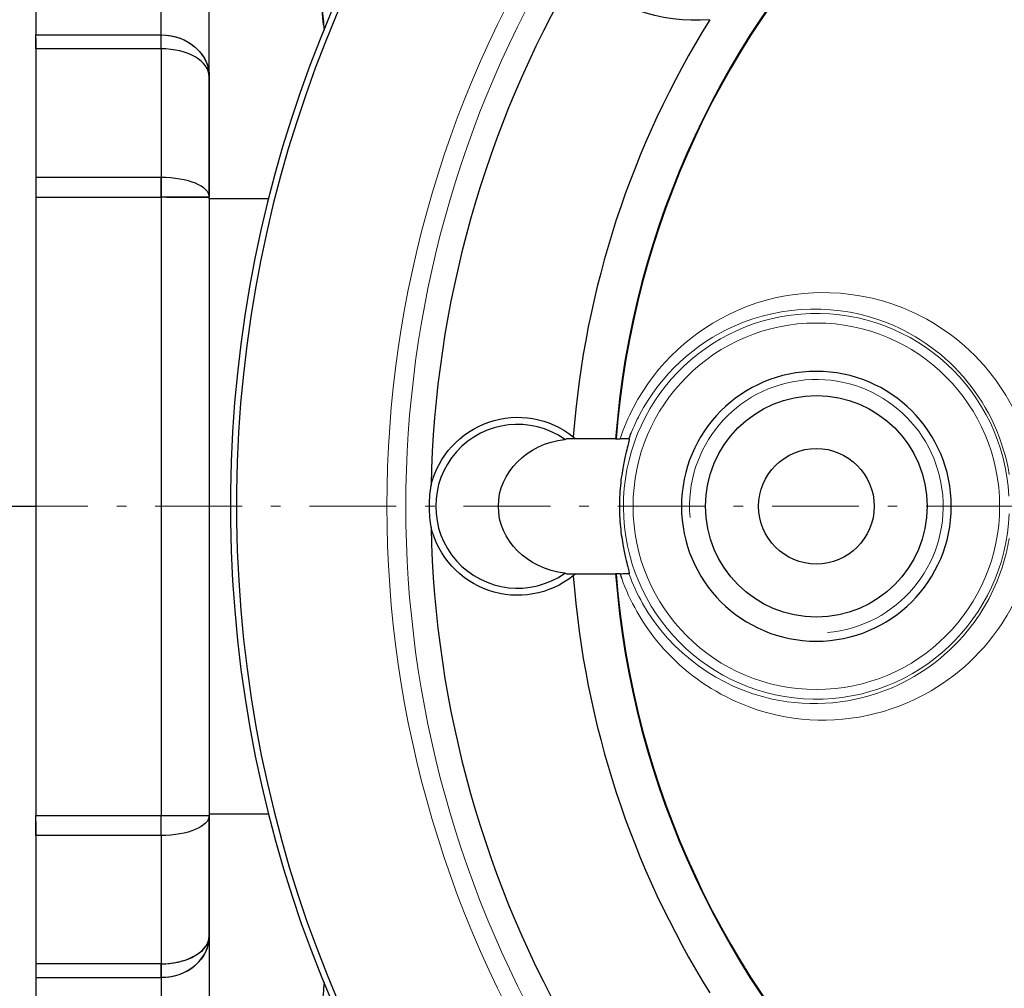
# Model space of a CAD drawing. Header units: millimetres. Extents: x 18 to 610, y -123 to 280.
# Tile 14 of 53: x 383 to 434, y -63 to -13. Entities that reach past the tile are written whole.
import ezdxf

# ---------------------------------------------------------------- set-up
doc = ezdxf.new("R2010")
doc.units = ezdxf.units.MM
doc.linetypes.add('CENTER', pattern=[8, 4.5, -1.5, 0.5, -1.5])
doc.linetypes.add('SOLID', pattern=[0])
doc.styles.add('Arial', font='Arial.ttf', dxfattribs={"height": 5})
doc.dimstyles.get("Standard").update_dxf_attribs({"dimtxt": 5, "dimasz": 5, "dimexe": 0.18, "dimexo": 0.0625, "dimgap": 0.09, "dimtad": 0, "dimtih": 1, "dimtoh": 1, "dimdec": 4, "dimzin": 0, "dimdsep": 46, "dimtxsty": 'Arial', "dimcen": 0.09, "dimadec": 0, "dimazin": 0, "dimtfac": 1, "dimtdec": 4, "dimtofl": 0, "dimtmove": 0, "dimatfit": 3, "dimfxl": 0, "dimtolj": 1, "dimtzin": 0, "dimarcsym": 0})

# ---------------------------------------------------------------- blocks, each defined once
blk = doc.blocks.new('*D9')
at = {"color": 0, "lineweight": -2}
for p, q in [((493.313, -93.79), (409.601, 41.281)), ((424.739, 16.855), (490.679, -89.54))]:
    blk.add_line(p, q, dxfattribs=at)
at = {"color": 0}
blk.add_solid([(489.97, -89.979), (491.387, -89.101), (493.313, -93.79)], dxfattribs=at)
at = {"layer": 'Defpoints', "color": 0}
for p in [(424.739, 16.855), (493.313, -93.79)]:
    blk.add_point(p, dxfattribs=at)
at = {"color": 0, "lineweight": 9, "insert": (421.188, 32.438), "char_height": 5, "attachment_point": 5, "rotation": 301.7889, "style": 'Arial'}
blk.add_mtext('\\A1;Ø130.2', dxfattribs=at)
blk = doc.blocks.new('BlockOfCenters_1', base_point=(459.026, -38.467))
at = {"color": 6, "linetype": 'CENTER', "lineweight": 9}
blk.add_lwpolyline([(538.226, -38.467), (379.826, -38.467)], dxfattribs=at)
blk = doc.blocks.new('BlockOfViews_2')
at = {"linetype": 'SOLID', "lineweight": 30}
for p, q in [((383.526, 2.028, -34.09), (383.526, -14.011, -6.31)), ((390.026, -14.011, -6.31), (390.026, 2.028, -34.09)), ((392.526, -16.176, -7.56), (392.526, -0.137, -35.34)), ((383.526, -14.011, -6.31), (390.026, -14.011, -6.31)), ((390.026, -14.729, -5.521), (383.526, -14.729, -5.521)), ((392.525, -16.173, -7.556), (392.526, -16.176, -7.56)), ((383.526, -21.387, -1.677), (390.026, -21.387, -1.677)), ((383.526, -22.428, -1.45), (390.026, -22.428, -1.45)), ((383.526, -22.428, -1.45), (383.526, -54.506, -1.45)), ((390.026, -22.428, -1.45), (390.026, -54.506, -1.45)), ((392.526, -22.511, -3.95), (392.526, -22.428, -3.95)), ((395.631, -22.511, -9.95), (392.526, -22.511, -9.95)), ((392.526, -22.511, -3.95), (392.526, -54.506, -3.95)), ((413.608, -34.968, 11.75), (411.056, -34.967, 6.964)), ((380.526, -38.467, -4.7), (383.526, -38.467, -4.7)), ((411.056, -41.967, 6.964), (413.608, -41.967, 11.75)), ((383.526, -54.506, -1.45), (390.026, -54.506, -1.45)), ((392.526, -54.424, -9.95), (395.631, -54.424, -9.95)), ((390.026, -55.548, -1.677), (383.526, -55.548, -1.677)), ((392.526, -60.759, -7.56), (392.525, -60.762, -7.555)), ((392.526, -60.759, -7.56), (392.526, -76.798, -35.34)), ((392.285, -61.379, -6.688), (392.292, -61.371, -6.698)), ((390.026, -62.206, -5.521), (383.526, -62.206, -5.521)), ((383.526, -62.924, -6.31), (383.526, -78.963, -34.09)), ((383.526, -62.924, -6.31), (390.026, -62.924, -6.31)), ((390.026, -62.924, -6.31), (390.026, -78.963, -34.09))]:
    blk.add_line(p, q, dxfattribs=at)
for points in [[(392.488, -15.925, -7.206), (392.425, -15.694, -7.046), (392.453, -15.83, -7.191)], [(392.192, -61.482, -6.584), (392.129, -61.563, -6.474), (392.259, -61.409, -6.654)]]:
    blk.add_polyline3d(points, dxfattribs=at)
at = {"color": 196, "linetype": 'SOLID', "lineweight": 9, "extrusion": (0, 0, -1)}
blk.add_circle((-424.026, -38.467, -31.95), 9.509, dxfattribs=at)
at = {"linetype": 'SOLID', "lineweight": 30, "extrusion": (0, 0, -1)}
blk.add_circle((-424.026, -38.467, -31.95), 7, dxfattribs=at)
at = {"linetype": 'SOLID', "lineweight": 30}
for centre, radius in [((424.026, -38.467, 30.95), 5.75), ((424.026, -38.467, 21.95), 3)]:
    blk.add_circle(centre, radius, dxfattribs=at)
for centre, radius, start, end in [((459.026, -38.467, -6.25), 65.4, 15.07441, 348.97592), ((459.026, -38.467, 11.75), 65.086, 15.14938, 348.92124), ((459.026, -38.467, 11.75), 45.553, 13.7041, 175.5936), ((459.026, -38.467, 11.75), 45.519, 13.687, 175.5901), ((459.026, -38.467, 3.55), 55, 149.6959, 178.875), ((459.026, -38.467, 3.55), 47.75, 148.0785, 175.6711), ((408.526, -38.467, 7.75), 4.25, 54.7338, 305.2662), ((459.026, -38.467, 3.55), 55, 181.125, 210.3041), ((459.026, -38.467, 3.55), 47.75, 184.3289, 211.9215), ((459.026, -38.467, 11.75), 45.553, 184.4064, 346.2959), ((459.026, -38.467, 11.75), 45.519, 184.4099, 346.313)]:
    blk.add_arc(centre, radius, start, end, dxfattribs=at)
at = {"linetype": 'SOLID', "lineweight": 30, "extrusion": (-0.997004, -3.42397e-16, 0.077354)}
blk.add_arc((38.584, -8.123, -398.6), 33.217, 139.0531, 180.0315, dxfattribs=at)
at = {"color": 196, "linetype": 'SOLID', "lineweight": 9}
for centre, radius, start, end in [((459.026, -38.467, 11.75), 57.285, 146.7024, 213.2976), ((424.026, -38.467, 31.459), 10.009, 3.0508, 357.7536)]:
    blk.add_arc(centre, radius, start, end, dxfattribs=at)
at = {"color": 196, "linetype": 'SOLID', "lineweight": 9, "extrusion": (0, 0, -1)}
blk.add_arc((-459.026, -38.467, -10.924), 56.3, 328.8077, 31.1923, dxfattribs=at)
at = {"linetype": 'SOLID', "lineweight": 30, "extrusion": (-2.45015e-16, 0, -1)}
for centre, radius, start, end in [((-417.719, -4.467, -3.55), 8.786, 264.9209, 314.6791), ((-408.526, -38.467, -3.55), 4.617, 13.5252, 128.6872), ((-408.526, -38.467, -3.55), 4.617, 231.3128, 346.4748)]:
    blk.add_arc(centre, radius, start, end, dxfattribs=at)
at = {"linetype": 'SOLID', "lineweight": 30, "extrusion": (-1, 0, 0)}
for centre, radius, start, end in [((16.176, -7.56, -383.526), 2.5, 125.38, 150), ((16.176, -7.56, -390.026), 2.5, 125.38, 150), ((16.176, -7.56, -390.026), 2.5, 125.38, 150), ((38.467, -38.95, -392.526), 38.5, 114.62, 125.38), ((22.428, -3.95, -390.026), 2.5, 90, 114.62), ((54.506, -3.95, -383.526), 2.5, 65.38, 90), ((54.506, -3.95, -390.026), 2.5, 65.38, 90), ((54.506, -3.95, -390.026), 2.5, 65.38, 90), ((38.467, -38.95, -392.526), 38.5, 54.62, 65.38), ((60.759, -7.56, -390.026), 2.5, 30, 54.62)]:
    blk.add_arc(centre, radius, start, end, dxfattribs=at)
at = {"linetype": 'SOLID', "lineweight": 30, "extrusion": (1, 0, 0)}
for centre, radius, start, end in [((-16.176, -7.56, 383.526), 2.5, 37.387, 54.62), ((-38.467, -38.95, 383.526), 41, 54.62, 65.38), ((-38.467, -38.95, 390.026), 41, 54.62, 65.38), ((-38.467, -38.95, 390.026), 41, 55.0726, 65.38), ((-38.467, -38.95, 392.526), 38.5, 54.62, 65.38), ((-22.428, -3.95, 383.526), 2.5, 65.38, 90), ((-22.428, -3.95, 390.026), 2.5, 65.38, 90), ((-22.428, -3.95, 383.526), 2.5, 72.767, 90), ((-38.467, -38.95, 392.526), 38.5, 114.62, 125.38), ((-54.506, -3.95, 383.526), 2.5, 97.387, 114.62), ((-38.467, -38.95, 383.526), 41, 114.62, 125.38), ((-38.467, -38.95, 390.026), 41, 114.62, 125.38), ((-38.467, -38.95, 390.026), 41, 115.7913, 125.38), ((-60.759, -7.56, 383.526), 2.5, 125.38, 150), ((-60.759, -7.56, 390.026), 2.5, 125.38, 150), ((-60.759, -7.56, 383.526), 2.5, 132.767, 150)]:
    blk.add_arc(centre, radius, start, end, dxfattribs=at)
at = {"linetype": 'SOLID', "lineweight": 30, "extrusion": (0, 0.5, -0.866025)}
for start in [90, 97.3342]:
    blk.add_arc((-390.026, -17.789, -1.541), 2.5, start, 180, dxfattribs=at)
at = {"linetype": 'SOLID', "lineweight": 30, "extrusion": (0, -0.81533, 0.578997)}
blk.add_arc((390.026, -15.53, 8.812), 2.5, 0, 90, dxfattribs=at)
blk.add_arc((390.026, -15.53, 8.812), 2.5, 0, 90, dxfattribs=at)
at = {"linetype": 'SOLID', "lineweight": 30, "extrusion": (0, 0.909091, -0.416598)}
blk.add_arc((-390.026, -12.935, -18.744), 2.5, 90, 180, dxfattribs=at)
blk.add_arc((-390.026, -12.935, -18.744), 2.5, 90, 180, dxfattribs=at)
at = {"linetype": 'SOLID', "lineweight": 30, "extrusion": (0, -1, 0)}
blk.add_arc((390.026, -3.95, 22.428), 2.5, 0, 90, dxfattribs=at)
at = {"linetype": 'SOLID', "lineweight": 30, "extrusion": (0, 1, 0)}
for centre in [(-390.026, -3.95, -22.428), (-390.026, -3.95, -54.506)]:
    blk.add_arc(centre, 2.5, 96.6672, 180, dxfattribs=at)
at = {"linetype": 'SOLID', "lineweight": 9, "extrusion": (0, 0, -1)}
blk.add_arc((-424.026, -38.467, -30.95), 6.58, 355, 265, dxfattribs=at)
at = {"linetype": 'SOLID', "lineweight": 30, "extrusion": (0, -0.909091, -0.416598)}
blk.add_arc((390.026, 19.116, 51.197), 2.5, 0, 90, dxfattribs=at)
blk.add_arc((390.026, 19.116, 51.197), 2.5, 0, 90, dxfattribs=at)
at = {"linetype": 'SOLID', "lineweight": 30, "extrusion": (0, 1, 1.54202e-11)}
blk.add_arc((-390.026, -3.95, -54.506), 2.5, 90, 180, dxfattribs=at)
at = {"linetype": 'SOLID', "lineweight": 30, "extrusion": (0, -0.5, -0.866025)}
blk.add_arc((390.026, 48.839, 36.926), 2.5, 0, 90, dxfattribs=at)
at = {"linetype": 'SOLID', "lineweight": 30, "extrusion": (0, 0.81533, 0.578997)}
for start in [90, 94.4189]:
    blk.add_arc((-390.026, 29.015, -53.916), 2.5, start, 180, dxfattribs=at)
at = {"linetype": 'SOLID', "lineweight": 30, "extrusion": (0, 0.5, 0.866025)}
blk.add_arc((-390.026, 48.839, -36.926), 2.5, 97.3342, 180, dxfattribs=at)
at = {"linetype": 'SOLID', "lineweight": 30, "extrusion": (0, 0, -1)}
for centre, start_param, end_param in [((411.499, -38.467, 7.75), 1.701746, 4.581439), ((413.646, -38.467, 11.75), 4.702731, 4.711215), ((413.646, -38.467, 11.75), 1.571971, 1.580454)]:
    blk.add_ellipse(centre, major_axis=(3.973, 0), ratio=0.881042, start_param=start_param, end_param=end_param, dxfattribs=at)
at = {"linetype": 'SOLID', "lineweight": 30}
for points, knots in [([(396.776, -5.367, -38.95), (396.824, -5.367, -38.33), (396.872, -5.385, -37.711), (396.968, -5.454, -36.473), (397.016, -5.507, -35.855), (397.112, -5.646, -34.623), (397.159, -5.732, -34.009), (397.254, -5.94, -32.787), (397.301, -6.061, -32.179), (397.395, -6.337, -30.972), (397.442, -6.492, -30.372), (397.534, -6.835, -29.182), (397.58, -7.024, -28.591), (397.67, -7.434, -27.422), (397.715, -7.655, -26.842), (397.804, -8.13, -25.697), (397.848, -8.384, -25.131), (397.935, -8.922, -24.014), (397.978, -9.207, -23.463), (398.062, -9.807, -22.379), (398.103, -10.123, -21.846), (398.185, -10.783, -20.796), (398.225, -11.128, -20.281), (398.303, -11.846, -19.27), (398.341, -12.22, -18.774), (398.415, -12.982, -17.82), (398.451, -13.37, -17.361), (398.486, -13.77, -16.913)], [0, 0, 0, 0, 0.154787, 0.154787, 0.309574, 0.309574, 0.46436, 0.46436, 0.619147, 0.619147, 0.773934, 0.773934, 0.928721, 0.928721, 1.083507, 1.083507, 1.238294, 1.238294, 1.393081, 1.393081, 1.547868, 1.547868, 1.702654, 1.702654, 1.857441, 1.857441, 2.007289, 2.007289, 2.007289, 2.007289]), ([(413.642, -34.967, 11.75), (413.644, -34.967, 11.752), (413.647, -34.967, 11.754), (413.713, -34.967, 11.802), (413.777, -34.968, 11.848), (413.842, -34.969, 11.895)], [-8.5856679, -8.5856679, -8.5856679, -8.5856679, -8.5762377, -8.5762377, -8.3401964, -8.3401964, -8.3401964, -8.3401964]), ([(414.301, -34.969, 12.744), (414.304, -34.967, 12.858), (414.306, -34.967, 12.969), (414.315, -34.97, 13.513), (414.316, -34.99, 13.97), (414.301, -35.08, 14.892), (414.286, -35.149, 15.357), (414.235, -35.352, 16.264), (414.201, -35.486, 16.706), (414.117, -35.832, 17.536), (414.068, -36.045, 17.923), (413.993, -36.435, 18.429), (413.968, -36.578, 18.588), (413.918, -36.896, 18.879), (413.894, -37.071, 19.009), (413.854, -37.444, 19.224), (413.837, -37.643, 19.309), (413.814, -38.051, 19.422), (413.808, -38.261, 19.45), (413.808, -38.467, 19.45)], [2.143635, 2.143635, 2.143635, 2.143635, 2.468805, 2.468805, 3.777242, 3.777242, 5.085679, 5.085679, 6.394117, 6.394117, 7.702554, 7.702554, 8.322892, 8.322892, 8.943231, 8.943231, 9.563569, 9.563569, 10.183908, 10.183908, 10.183908, 10.183908]), ([(414.301, -34.969, 12.744), (414.298, -34.971, 12.616), (414.27, -34.973, 12.489), (414.181, -34.974, 12.276), (414.128, -34.974, 12.187), (414, -34.972, 12.026), (413.925, -34.97, 11.955), (413.842, -34.969, 11.895)], [0, 0, 0, 0, 0.3848186, 0.3848186, 0.6915455, 0.6915455, 0.9994425, 0.9994425, 0.9994425, 0.9994425]), ([(404.037, -39.547, 3.55), (404.011, -39.394, 3.677), (403.99, -39.23, 3.785), (403.957, -38.872, 3.946), (403.948, -38.677, 3.995), (403.948, -38.258, 3.995), (403.957, -38.063, 3.946), (403.99, -37.705, 3.785), (404.011, -37.541, 3.677), (404.037, -37.387, 3.55)], [1.289992, 1.289992, 1.289992, 1.289992, 1.882491, 1.882491, 2.509989, 2.509989, 3.137486, 3.137486, 3.729985, 3.729985, 3.729985, 3.729985]), ([(413.808, -38.467, 19.45), (413.808, -38.674, 19.45), (413.814, -38.884, 19.422), (413.837, -39.292, 19.309), (413.854, -39.491, 19.224), (413.894, -39.864, 19.009), (413.918, -40.039, 18.879), (413.968, -40.357, 18.588), (413.993, -40.5, 18.429), (414.068, -40.89, 17.923), (414.117, -41.102, 17.536), (414.201, -41.449, 16.706), (414.235, -41.582, 16.264), (414.286, -41.786, 15.357), (414.301, -41.855, 14.892), (414.316, -41.945, 13.97), (414.315, -41.965, 13.513), (414.306, -41.968, 12.969), (414.304, -41.967, 12.858), (414.301, -41.966, 12.744)], [10.183908, 10.183908, 10.183908, 10.183908, 10.804246, 10.804246, 11.424585, 11.424585, 12.044923, 12.044923, 12.665262, 12.665262, 13.973699, 13.973699, 15.282136, 15.282136, 16.590573, 16.590573, 17.899011, 17.899011, 18.22418, 18.22418, 18.22418, 18.22418]), ([(413.842, -41.966, 11.895), (413.777, -41.967, 11.848), (413.713, -41.967, 11.802), (413.647, -41.967, 11.754), (413.644, -41.967, 11.752), (413.642, -41.967, 11.75)], [8.3401964, 8.3401964, 8.3401964, 8.3401964, 8.5762377, 8.5762377, 8.5856679, 8.5856679, 8.5856679, 8.5856679]), ([(413.842, -41.966, 11.895), (413.868, -41.965, 11.914), (413.894, -41.965, 11.934), (414.03, -41.962, 12.051), (414.121, -41.96, 12.167), (414.222, -41.961, 12.368), (414.25, -41.961, 12.441), (414.288, -41.963, 12.591), (414.299, -41.965, 12.667), (414.301, -41.966, 12.744)], [0, 0, 0, 0, 0.097746, 0.097746, 0.537325, 0.537325, 0.771407, 0.771407, 1.002655, 1.002655, 1.002655, 1.002655]), ([(398.486, -63.165, -16.913), (398.451, -63.565, -17.361), (398.415, -63.953, -17.82), (398.341, -64.715, -18.774), (398.303, -65.089, -19.27), (398.225, -65.807, -20.281), (398.185, -66.152, -20.796), (398.103, -66.812, -21.846), (398.062, -67.127, -22.379), (397.978, -67.728, -23.463), (397.935, -68.013, -24.014), (397.848, -68.551, -25.131), (397.804, -68.805, -25.697), (397.715, -69.28, -26.842), (397.67, -69.501, -27.422), (397.58, -69.911, -28.591), (397.534, -70.099, -29.182), (397.442, -70.443, -30.372), (397.395, -70.597, -30.972), (397.301, -70.873, -32.179), (397.254, -70.995, -32.787), (397.159, -71.202, -34.009), (397.112, -71.289, -34.623), (397.016, -71.428, -35.855), (396.968, -71.48, -36.473), (396.872, -71.55, -37.711), (396.824, -71.567, -38.33), (396.776, -71.567, -38.95)], [0.539788, 0.539788, 0.539788, 0.539788, 0.626422, 0.626422, 0.715911, 0.715911, 0.805399, 0.805399, 0.894888, 0.894888, 0.984377, 0.984377, 1.073866, 1.073866, 1.163355, 1.163355, 1.252844, 1.252844, 1.342332, 1.342332, 1.431821, 1.431821, 1.52131, 1.52131, 1.610799, 1.610799, 1.700288, 1.700288, 1.700288, 1.700288])]:
    blk.add_open_spline(points, degree=3, knots=knots, dxfattribs=at)
at = {"color": 196, "linetype": 'SOLID', "lineweight": 9}
for points, knots in [([(435.168, -35.888, 22.736), (434.775, -34.246, 22.551), (434.001, -32.71, 22.186), (431.752, -29.962, 21.112), (430.195, -28.851, 20.361), (425.732, -27.055, 18.164), (422.576, -27.122, 16.562), (417.664, -29.312, 13.982), (415.729, -31.05, 12.932), (414.264, -33.854, 12.127), (414.031, -34.4, 11.999), (413.842, -34.968, 11.895)], [-71.970865, -71.970865, -71.970865, -71.970865, -66.81395, -66.81395, -60.792894, -60.792894, -50.794362, -50.794362, -42.749305, -42.749305, -40.91228, -40.91228, -40.91228, -40.91228]), ([(414.419, -34.659, 12.816), (414.548, -34.339, 12.893), (414.691, -34.028, 12.98), (415.952, -31.617, 13.738), (417.74, -30.014, 14.802), (422.276, -27.996, 17.415), (425.189, -27.938, 19.038), (429.305, -29.597, 21.264), (430.74, -30.623, 22.024), (432.963, -33.343, 23.192), (433.741, -35.03, 23.593), (434.033, -36.812, 23.745)], [41.593891, 41.593891, 41.593891, 41.593891, 42.749305, 42.749305, 50.794362, 50.794362, 60.792894, 60.792894, 66.81395, 66.81395, 72.78235, 72.78235, 72.78235, 72.78235]), ([(434.032, -40.133, 23.744), (433.974, -40.481, 23.714), (433.899, -40.824, 23.675), (433.455, -42.45, 23.445), (432.847, -43.661, 23.13), (430.968, -46.115, 22.145), (429.529, -47.207, 21.383), (425.973, -48.727, 19.464), (423.795, -48.918, 18.262), (419.027, -47.875, 15.559), (416.496, -46.128, 14.065), (414.737, -43.023, 13.008), (414.497, -42.504, 12.863), (414.302, -41.967, 12.745)], [76.441873, 76.441873, 76.441873, 76.441873, 77.604829, 77.604829, 82.023675, 82.023675, 88.173186, 88.173186, 95.902177, 95.902177, 106.075564, 106.075564, 107.975966, 107.975966, 107.975966, 107.975966]), ([(413.926, -42.209, 11.941), (414.141, -42.808, 12.06), (414.406, -43.386, 12.206), (416.318, -46.763, 13.254), (419.056, -48.658, 14.73), (424.222, -49.793, 17.397), (426.582, -49.587, 18.584), (430.438, -47.943, 20.479), (432, -46.76, 21.231), (434.038, -44.1, 22.203), (434.699, -42.786, 22.515), (435.114, -41.267, 22.71), (435.145, -41.143, 22.725), (435.175, -41.018, 22.739)], [-108.028101, -108.028101, -108.028101, -108.028101, -106.075564, -106.075564, -95.902177, -95.902177, -88.173186, -88.173186, -82.023675, -82.023675, -77.604829, -77.604829, -77.212407, -77.212407, -77.212407, -77.212407])]:
    blk.add_open_spline(points, degree=3, knots=knots, dxfattribs=at)
at = {"linetype": 'SOLID', "lineweight": 30}
for points in [[(414.302, -34.967, 12.745), (414.339, -34.864, 12.767), (414.378, -34.761, 12.791), (414.419, -34.659, 12.816)], [(410.98, -34.997, 7.75), (410.994, -34.98, 7.494), (411.018, -34.968, 7.229), (411.056, -34.967, 6.964)], [(411.412, -34.863, 3.55), (411.439, -34.897, 3.659), (411.466, -34.931, 3.769), (411.493, -34.967, 3.878)], [(411.056, -41.967, 6.964), (411.018, -41.967, 7.229), (410.994, -41.955, 7.494), (410.98, -41.937, 7.75)], [(411.493, -41.968, 3.878), (411.466, -42.003, 3.769), (411.439, -42.038, 3.659), (411.412, -42.072, 3.55)], [(413.842, -41.967, 11.895), (413.869, -42.048, 11.91), (413.897, -42.129, 11.925), (413.926, -42.209, 11.941)]]:
    blk.add_open_spline(points, degree=3, dxfattribs=at)
blk.add_blockref('BlockOfCenters_1', (459.026, -38.467))

msp = doc.modelspace()

# ---------------------------------------------------------------- block references
msp.add_blockref('BlockOfViews_2', (0, 0))

# ---------------------------------------------------------------- dimensions: what is measured, and where the dimension line sits
at = {"lineweight": 9}
dim = msp.add_diameter_dim_2p(p1=(424.739, 16.855), p2=(493.313, -93.79), dimstyle='Standard', override={"dimtxt": 5, "dimasz": 5, "dimexe": 1.4, "dimexo": 0, "dimgap": 2.5, "dimtad": 1, "dimtih": 0, "dimtoh": 0, "dimdec": 1, "dimlfac": 1, "dimpost": '״<>', "dimse1": 0, "dimse2": 0, "dimtofl": 1}, dxfattribs=at)
dim.commit()
dim.dimension.update_dxf_attribs({"geometry": '*D9', "text_midpoint": (416.776, 29.704), "dimtype": 163})

doc.saveas('drawing.dxf')
